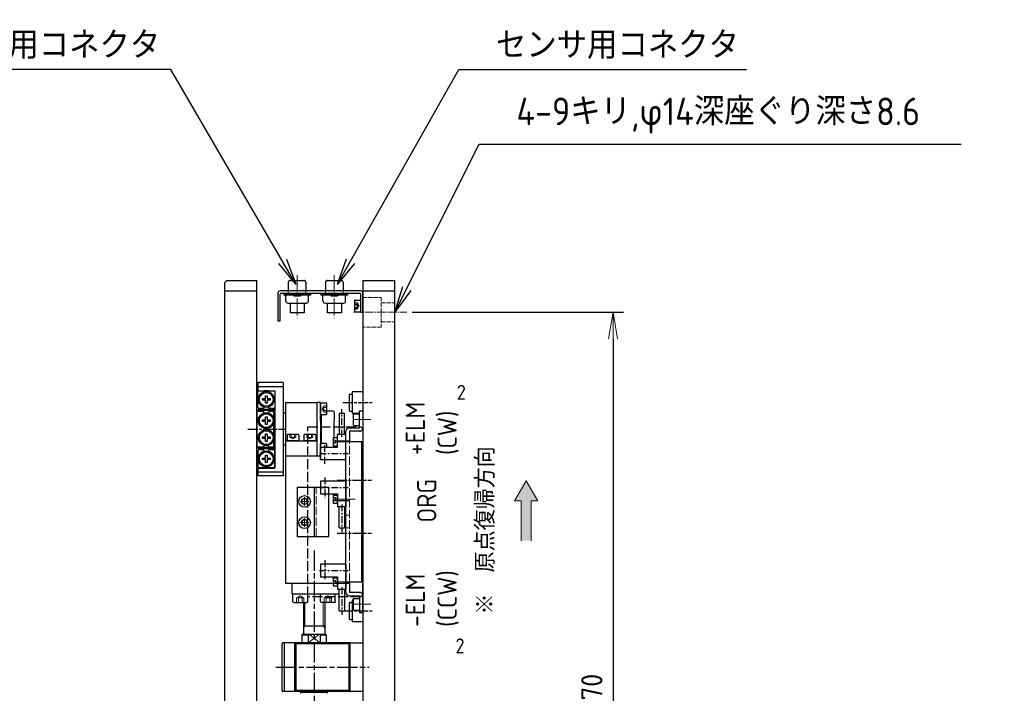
# Model space of a CAD drawing. Header units: millimetres. Extents: x 8836 to 10222, y 1969 to 2926.
# Tile 37 of 37: x 9759 to 10222, y 2493 to 2810. Entities that reach past the tile are written whole.
import ezdxf

# ---------------------------------------------------------------- set-up
doc = ezdxf.new("R2010")
doc.units = ezdxf.units.MM
doc.header["$LTSCALE"] = 0.8
for name, pattern in [('AM_ISO02W050', [7.5, 6, -1.5]), ('AM_ISO02W050x2', [3.75, 3, -0.75]), ('AM_ISO08W050', [18, 12, -1.5, 3, -1.5]), ('AM_ISO08W050x2', [9, 6, -0.75, 1.5, -0.75]), ('CENTER', [7, 4, -1, 1, -1]), ('GEN3', [6.25, 5, -1.25]), ('GEN7', [13.75, 10, -1.25, 1.25, -1.25])]:
    doc.linetypes.add(name, pattern=pattern)
doc.layers.get('0').update_dxf_attribs({"lineweight": 30})
for name, color, linetype, lineweight in [('3', 6, 'GEN3', 15), ('5', 3, 'Continuous', 15), ('6', 2, 'Continuous', 15), ('7', 4, 'GEN7', 15), ('AM_0', 7, 'Continuous', 30), ('AM_0N', 7, 'Continuous', 30), ('AM_3', 6, 'AM_ISO02W050', 25), ('AM_3N', 6, 'AM_ISO02W050', 25), ('AM_7', 4, 'AM_ISO08W050', 25)]:
    doc.layers.add(name, color=color, linetype=linetype, lineweight=lineweight)
doc.styles.get("Standard").update_dxf_attribs({"font": 'ISOCP.SHX', "bigfont": 'EXTFONT.SHX'})
doc.dimstyles.new('GEN-ISO', dxfattribs={"dimtxt": 3.2, "dimasz": 2.5, "dimexe": 1, "dimexo": 0.5, "dimgap": 1, "dimtad": 1, "dimdec": 3, "dimdsep": 46, "dimtxsty": 'STANDARD', "dimblk1": 'OPEN', "dimblk2": 'OPEN', "dimsah": 1, "dimcen": 0, "dimclrd": 256, "dimclre": 256, "dimclrt": 2, "dimadec": 0, "dimazin": 0, "dimtp": 0.1, "dimtm": 0.1, "dimtfac": 0.71, "dimtdec": 3, "dimtmove": 0, "dimatfit": 3, "dimldrblk": 'OPEN', "dimfxl": 1, "dimtzin": 0, "dimarcsym": 0})
doc.dimstyles.new('GEN-ISO$0', dxfattribs={"dimtxt": 3.2, "dimasz": 2.5, "dimexe": 1, "dimexo": 0.5, "dimgap": 1, "dimtad": 1, "dimdec": 3, "dimdsep": 46, "dimtxsty": 'STANDARD', "dimblk1": 'OPEN', "dimblk2": 'OPEN', "dimsah": 1, "dimcen": 0, "dimclrd": 256, "dimclre": 256, "dimclrt": 2, "dimadec": 0, "dimazin": 0, "dimtp": 0.1, "dimtm": 0.1, "dimtfac": 0.71, "dimtdec": 3, "dimtmove": 0, "dimatfit": 3, "dimldrblk": 'OPEN', "dimfxl": 1, "dimtzin": 0, "dimarcsym": 0})

# ---------------------------------------------------------------- blocks, each defined once
blk = doc.blocks.new('_OPEN')
at = {"color": 0, "linetype": 'ByBlock'}
for p, q in [((-1, 0.167), (0, 0)), ((0, 0), (-1, -0.167)), ((0, 0), (-1, 0))]:
    blk.add_line(p, q, dxfattribs=at)
blk = doc.blocks.new('*D338')
at = {"layer": '5', "lineweight": -2, "transparency": 16777216}
for p, q in [((9943.47, 2672.57), (10043.03, 2672.57)), ((10038.03, 2660.07), (10038.03, 2315.07)), ((9943.47, 2302.57), (10043.03, 2302.57))]:
    blk.add_line(p, q, dxfattribs=at)
at = {"layer": '5', "transparency": 16777216}
blk.add_solid([(10035.94, 2315.07), (10040.11, 2315.07), (10038.03, 2302.57)], dxfattribs=at)
at = {"layer": 'DEFPOINTS', "color": 0, "transparency": 16777216}
for p in [(9940.97, 2672.57), (9940.97, 2302.57), (10038.03, 2302.57)]:
    blk.add_point(p, dxfattribs=at)
at = {"layer": '5', "lineweight": -2, "transparency": 16777216, "xscale": 12.5, "yscale": 12.5, "zscale": 12.5, "rotation": 90}
blk.add_blockref('_OPEN', (10038.03, 2672.57), dxfattribs=at)
at = {"layer": '5', "color": 2, "transparency": 16777216, "insert": (10028.03, 2487.57), "char_height": 10, "attachment_point": 5, "rotation": 90}
blk.add_mtext('□370', dxfattribs=at)
blk = doc.blocks.new('A$C369014F4')
for p, q in [((0, 8), (0.5, 8.5)), ((0, 1), (0, 8)), ((0.5, 8.5), (7.8, 8.5)), ((2.25, 4.86), (3.64, 4.86)), ((2.25, 4.14), (2.25, 4.86)), ((3.64, 4.86), (3.64, 6.25)), ((3.64, 6.25), (4.36, 6.25)), ((4.36, 6.25), (4.36, 4.86)), ((4.36, 4.86), (5.75, 4.86)), ((5.75, 4.86), (5.75, 4.14)), ((8.3, 5.92), (7.67, 5.29)), ((7.8, 8.5), (8.3, 8)), ((8.3, 8), (8.3, 5.92)), ((8.7, 8.35), (8.7, 0.65)), ((8.7, 8.35), (9.3, 8.35)), ((9.3, 8.35), (9.3, 0.65)), ((9.9, 8), (9.7, 7.8)), ((9.7, 7.8), (9.7, 5.92)), ((10.33, 5.29), (9.7, 5.92)), ((12.65, 8), (9.9, 8)), ((12.25, 4.14), (12.25, 4.86)), ((12.25, 4.86), (13.64, 4.86)), ((13.64, 6.25), (14.36, 6.25)), ((13.64, 4.86), (13.64, 6.25)), ((14.36, 6.25), (14.36, 4.86)), ((14.36, 4.86), (15.75, 4.86)), ((20.66, 8), (15.34, 8)), ((15.75, 4.86), (15.75, 4.14)), ((20.25, 4.14), (20.25, 4.86)), ((20.25, 4.86), (21.64, 4.86)), ((21.64, 4.86), (21.64, 6.25)), ((21.64, 6.25), (22.36, 6.25)), ((22.36, 6.25), (22.36, 4.86)), ((22.36, 4.86), (23.75, 4.86)), ((26.1, 8), (23.35, 8)), ((23.75, 4.86), (23.75, 4.14)), ((25.67, 5.29), (26.3, 5.92)), ((26.3, 7.8), (26.1, 8)), ((26.3, 5.92), (26.3, 7.8)), ((26.7, 8.35), (26.7, 0.65)), ((26.7, 8.35), (27.3, 8.35)), ((27.3, 8.35), (27.3, 0.65)), ((28.2, 8.5), (27.7, 8)), ((27.7, 8), (27.7, 5.92)), ((27.7, 5.92), (28.33, 5.29)), ((35.5, 8.5), (28.2, 8.5)), ((30.25, 4.86), (31.64, 4.86)), ((30.25, 4.14), (30.25, 4.86)), ((31.64, 4.86), (31.64, 6.25)), ((31.64, 6.25), (32.36, 6.25)), ((32.36, 6.25), (32.36, 4.86)), ((32.36, 4.86), (33.75, 4.86)), ((33.75, 4.86), (33.75, 4.14)), ((36, 8), (35.5, 8.5)), ((36, 1), (36, 8)), ((0.5, 0.5), (0, 1)), ((7.8, 0.5), (0.5, 0.5)), ((3.64, 4.14), (2.25, 4.14)), ((3.64, 2.75), (3.64, 4.14)), ((4.36, 2.75), (3.64, 2.75)), ((5.75, 4.14), (4.36, 4.14)), ((4.36, 4.14), (4.36, 2.75)), ((7.67, 3.71), (8.3, 3.08)), ((8.3, 1), (7.8, 0.5)), ((8.3, 3.08), (8.3, 1)), ((9.3, 0.65), (8.7, 0.65)), ((10.33, 3.71), (9.7, 3.08)), ((9.7, 3.08), (9.7, 0.2)), ((9.7, 0.2), (9.9, 0)), ((13.64, 4.14), (12.25, 4.14)), ((13.64, 2.75), (13.64, 4.14)), ((14.36, 2.75), (13.64, 2.75)), ((14.36, 4.14), (14.36, 2.75)), ((15.75, 4.14), (14.36, 4.14)), ((21.64, 4.14), (20.25, 4.14)), ((21.64, 2.75), (21.64, 4.14)), ((22.36, 2.75), (21.64, 2.75)), ((23.75, 4.14), (22.36, 4.14)), ((22.36, 4.14), (22.36, 2.75)), ((26.3, 3.08), (25.67, 3.71)), ((26.1, 0), (26.3, 0.2)), ((26.3, 0.2), (26.3, 3.08)), ((27.3, 0.65), (26.7, 0.65)), ((28.33, 3.71), (27.7, 3.08)), ((27.7, 3.08), (27.7, 1)), ((27.7, 1), (28.2, 0.5)), ((28.2, 0.5), (35.5, 0.5)), ((31.64, 4.14), (30.25, 4.14)), ((31.64, 2.75), (31.64, 4.14)), ((32.36, 2.75), (31.64, 2.75)), ((32.36, 4.14), (32.36, 2.75)), ((33.75, 4.14), (32.36, 4.14)), ((35.5, 0.5), (36, 1)), ((9.9, 0), (26.1, 0))]:
    blk.add_line(p, q)
at = {"extrusion": (1, 0, 0)}
blk.add_line((0, 5.5), (0, 3.5), dxfattribs=at)
for centre, radius in [((4, 4.5), 3.75), ((4, 4.5), 3.25), ((14, 4.5), 3.75), ((14, 4.5), 3.25), ((22, 4.5), 3.75), ((22, 4.5), 3.25), ((32, 4.5), 3.75), ((32, 4.5), 3.25)]:
    blk.add_circle(centre, radius)
blk = doc.blocks.new('A$C2AEB134C')
for p, q in [((0, 6.6), (0, 0.4)), ((0.4, 7), (4, 7)), ((4, 7), (4, 0)), ((0.4, 0), (4, 0))]:
    blk.add_line(p, q)
at = {"extrusion": (0, 0, -1)}
for centre, start, end in [((-0.4, 6.6), 0, 90), ((-0.4, 0.4), 270, 0)]:
    blk.add_arc(centre, 0.4, start, end, dxfattribs=at)
at = {"layer": '3'}
for p, q in [((0, 5.23), (2, 5.23)), ((2, 5.23), (3, 3.5)), ((0, 4.37), (2, 4.37)), ((0, 2.63), (2, 2.63)), ((0, 1.77), (2, 1.77)), ((2, 1.77), (3, 3.5))]:
    blk.add_line(p, q, dxfattribs=at)
at = {"layer": '3', "extrusion": (0, 0, -1)}
for centre, radius, start, end in [((-1.44, 4.8), 0.705, 142.1211, 217.8789), ((0.45, 3.5), 2.6, 160.5288, 199.4712), ((-1.44, 2.2), 0.705, 142.1211, 217.8789)]:
    blk.add_arc(centre, radius, start, end, dxfattribs=at)
blk = doc.blocks.new('A$C13216723')
for p, q in [((0, 2.7), (0, 0)), ((5.5, 0), (0, 0)), ((5.2, 3), (0.3, 3)), ((5.5, 2.7), (5.5, 0))]:
    blk.add_line(p, q)
for centre, start, end in [((0.3, 2.7), 90, 180), ((5.2, 2.7), 0, 90)]:
    blk.add_arc(centre, 0.3, start, end)
at = {"layer": '3'}
for p, q in [((1.31, 3), (1.31, 1.7)), ((1.31, 1.7), (2.75, 0.87)), ((2.03, 3), (2.03, 1.7)), ((4.19, 1.7), (2.75, 0.87)), ((3.47, 3), (3.47, 1.7)), ((4.19, 3), (4.19, 1.7))]:
    blk.add_line(p, q, dxfattribs=at)
for centre, radius, start, end in [((1.67, 2.16), 0.588, 232.1211, 307.8789), ((2.75, 3.74), 2.17, 250.5288, 289.4712), ((3.83, 2.16), 0.588, 232.1211, 307.8789)]:
    blk.add_arc(centre, radius, start, end, dxfattribs=at)
blk = doc.blocks.new('A$C7657540D')
at = {"color": 4, "linetype": 'CENTER'}
for p, q in [((0, 11.33), (9.73, 11.33)), ((4.78, 13.81), (4.78, 0.25)), ((12.68, 3.33), (25.69, 3.33))]:
    blk.add_line(p, q, dxfattribs=at)
at = {"color": 7, "linetype": 'Continuous'}
for p, q in [((1.78, 1.33), (1.78, 13.33)), ((1.78, 13.33), (7.78, 13.33)), ((7.78, 13.33), (7.78, 5.33)), ((7.78, 5.33), (13.78, 5.33)), ((13.78, 1.33), (13.78, 5.33)), ((1.78, 1.33), (13.78, 1.33)), ((23.78, 4.58), (13.78, 4.58)), ((13.78, 2.08), (23.78, 2.08)), ((23.78, 4.58), (23.78, 2.08))]:
    blk.add_line(p, q, dxfattribs=at)
at = {"layer": 'AM_7'}
blk.add_line((10.78, 6.36), (10.78, 0), dxfattribs=at)
blk = doc.blocks.new('19012801')
for p, q in [((12399.19, 5084.25), (12395.49, 5084.25)), ((12395.49, 5072.25), (12395.49, 5084.25)), ((12397.34, 5084.25), (12397.34, 5072.25)), ((12399.19, 5084.25), (12399.19, 5076.45)), ((12435.49, 5084.25), (12435.49, 5076.45)), ((12439.49, 5084.25), (12435.49, 5084.25)), ((12437.49, 5084.25), (12437.49, 5072.25)), ((12439.49, 5072.25), (12439.49, 5084.25)), ((12435.29, 5076.25), (12399.39, 5076.25)), ((12293.99, 5041.05), (12293.99, 5072.45)), ((12293.99, 5071.75), (12316.99, 5071.75)), ((12294.29, 5072.75), (12316.69, 5072.75)), ((12316.99, 5041.05), (12316.99, 5072.45)), ((12404.99, 5071.25), (12344.99, 5071.25)), ((12344.99, 5071.25), (12344.99, 5049.31)), ((12439.49, 5072.25), (12395.49, 5072.25)), ((12404.99, 5071.25), (12404.99, 5054.75)), ((12409.99, 5071.25), (12409.99, 5072.25)), ((12411.99, 5071.25), (12411.99, 5056.25)), ((12424.99, 5071.25), (12424.99, 5072.25)), ((12429.99, 5071.25), (12429.99, 5056.25)), ((12293.99, 5066.75), (12316.99, 5066.75)), ((12293.99, 5066.75), (12294.49, 5066.25)), ((12310.49, 5066.75), (12316.99, 5066.75)), ((12316.99, 5066.75), (12316.49, 5066.25)), ((12339.99, 5068.25), (12339.99, 5046.48)), ((12344.99, 5068.25), (12339.99, 5068.25)), ((12293.19, 5064.25), (12293.49, 5063.95)), ((12293.49, 5051.55), (12293.49, 5063.95)), ((12293.79, 5063.5), (12293.49, 5063.2)), ((12293.79, 5063.5), (12293.79, 5052)), ((12293.79, 5063.5), (12293.99, 5063.5)), ((12294.49, 5041.25), (12294.49, 5066.25)), ((12294.49, 5066.25), (12316.49, 5066.25)), ((12310.49, 5066.25), (12316.49, 5066.25)), ((12316.49, 5041.25), (12316.49, 5066.25)), ((12320.69, 5063.5), (12316.99, 5063.5)), ((12320.69, 5063.5), (12320.99, 5063.2)), ((12320.69, 5063.5), (12320.69, 5060.59)), ((12320.99, 5063.2), (12320.99, 5052.3)), ((12335.99, 5062.75), (12320.99, 5062.75)), ((12324.99, 5062.75), (12324.99, 5052.75)), ((12366.99, 5065.75), (12366.99, 5050.75)), ((12389.99, 5065.75), (12366.99, 5065.75)), ((12372.24, 5062.97), (12373.49, 5063.69)), ((12372.24, 5061.53), (12372.24, 5062.97)), ((12373.49, 5063.69), (12374.74, 5062.97)), ((12374.74, 5061.53), (12374.74, 5062.97)), ((12382.24, 5062.97), (12383.49, 5063.69)), ((12382.24, 5061.53), (12382.24, 5062.97)), ((12383.49, 5063.69), (12384.74, 5062.97)), ((12384.74, 5061.53), (12384.74, 5062.97)), ((12389.99, 5050.75), (12389.99, 5065.75)), ((12320.69, 5060.59), (12316.99, 5060.59)), ((12316.99, 5060.59), (12316.99, 5054.91)), ((12320.69, 5060.59), (12320.99, 5060.29)), ((12389.99, 5057.75), (12366.99, 5057.75)), ((12373.49, 5060.81), (12372.24, 5061.53)), ((12373.49, 5060.81), (12374.74, 5061.53)), ((12383.49, 5060.81), (12382.24, 5061.53)), ((12383.49, 5060.81), (12384.74, 5061.53)), ((12320.69, 5054.91), (12316.99, 5054.91)), ((12320.69, 5054.91), (12320.99, 5055.21)), ((12320.69, 5054.91), (12320.69, 5052)), ((12335.99, 5052.75), (12320.99, 5052.75)), ((12335.99, 5048.15), (12335.99, 5054.35)), ((12336.39, 5054.75), (12339.99, 5054.75)), ((12409.09, 5054.75), (12403.09, 5054.75)), ((12404.99, 5056.25), (12429.99, 5056.25)), ((12404.99, 5056.25), (12429.99, 5056.25)), ((12429.99, 5054.75), (12404.99, 5054.75)), ((12405.24, 5054.75), (12410.74, 5054.75)), ((12410.74, 5052.05), (12410.74, 5054.75)), ((12410.74, 5054.25), (12410.99, 5054.25)), ((12411.29, 5054.75), (12410.99, 5054.45)), ((12410.99, 5054.25), (12410.99, 5054.45)), ((12410.99, 5054.25), (12423.99, 5054.25)), ((12411.29, 5056.25), (12421.49, 5056.25)), ((12411.29, 5056.25), (12423.69, 5056.25)), ((12423.69, 5054.75), (12411.29, 5054.75)), ((12421.49, 5054.75), (12423.69, 5054.75)), ((12423.99, 5054.45), (12423.69, 5054.75)), ((12423.99, 5054.25), (12423.99, 5054.45)), ((12424.24, 5054.25), (12423.99, 5054.25)), ((12429.99, 5054.75), (12429.99, 5056.25)), ((12293.49, 5051.55), (12293.19, 5051.25)), ((12293.79, 5052), (12293.49, 5052.3)), ((12293.79, 5052), (12293.99, 5052)), ((12320.69, 5052), (12316.99, 5052)), ((12320.99, 5052.3), (12320.69, 5052)), ((12336.39, 5047.75), (12339.99, 5047.75)), ((12343.69, 5048.55), (12343.69, 5046.75)), ((12347.29, 5048.75), (12343.89, 5048.75)), ((12347.49, 5048.55), (12347.49, 5046.75)), ((12366.99, 5050.75), (12389.99, 5050.75)), ((12382.69, 5048.55), (12382.69, 5046.75)), ((12386.29, 5048.75), (12382.89, 5048.75)), ((12386.49, 5048.55), (12386.49, 5046.75)), ((12409.09, 5051.75), (12410.44, 5051.75)), ((12409.69, 5048.55), (12409.69, 5046.75)), ((12413.29, 5048.75), (12409.89, 5048.75)), ((12413.49, 5048.55), (12413.49, 5046.75)), ((12413.49, 5048.25), (12421.49, 5048.25)), ((12425.69, 5048.25), (12421.49, 5048.25)), ((12425.99, 5048.55), (12425.69, 5048.25)), ((12425.99, 5048.55), (12425.99, 5051.75)), ((12343.69, 5046.75), (12347.49, 5046.75)), ((12382.69, 5046.75), (12386.49, 5046.75)), ((12409.69, 5046.75), (12413.49, 5046.75)), ((12293.99, 5034.75), (12293.99, 5040.75)), ((12293.99, 5040.75), (12316.99, 5040.75)), ((12294.08, 5040.84), (12294.49, 5041.25)), ((12294.29, 5040.75), (12316.69, 5040.75)), ((12294.49, 5041.25), (12316.49, 5041.25)), ((12308.49, 5041.25), (12316.49, 5041.25)), ((12308.49, 5040.75), (12316.69, 5040.75)), ((12308.49, 5040.75), (12316.99, 5040.75)), ((12316.9, 5040.84), (12316.49, 5041.25)), ((12316.99, 5040.75), (12316.99, 5034.75)), ((12316.99, 5040.75), (12316.99, 5034.75)), ((12336.99, 5039.75), (12326.99, 5039.75)), ((12326.99, 5039.75), (12326.99, 5034.75)), ((12327.99, 5040.85), (12327.99, 5039.75)), ((12335.59, 5041.25), (12328.39, 5041.25)), ((12332.34, 5039.05), (12332.34, 5036.35)), ((12337.54, 5039.35), (12332.64, 5039.35)), ((12335.99, 5040.85), (12335.99, 5039.75)), ((12336.99, 5039.35), (12336.99, 5039.75)), ((12337.84, 5039.05), (12337.84, 5036.35)), ((12419.24, 5039.05), (12419.24, 5038.97)), ((12419.24, 5038.97), (12419.24, 5036.35)), ((12424.44, 5039.35), (12419.54, 5039.35)), ((12424.74, 5039.05), (12424.74, 5036.35)), ((12434.99, 5039.75), (12424.99, 5039.75)), ((12424.99, 5039.75), (12424.99, 5036.35)), ((12425.99, 5040.85), (12425.99, 5039.75)), ((12433.59, 5041.25), (12426.39, 5041.25)), ((12433.99, 5040.85), (12433.99, 5039.75)), ((12434.99, 5034.75), (12434.99, 5039.75)), ((12313.49, 5034.75), (12293.99, 5034.75)), ((12316.99, 5034.75), (12293.99, 5034.75)), ((12313.49, 5034.75), (12293.99, 5034.75)), ((12316.99, 5034.75), (12293.99, 5034.75)), ((12336.99, 5034.75), (12326.99, 5034.75)), ((12336.99, 5034.75), (12344.99, 5034.75)), ((12354.49, 5035.25), (12354.49, 5035)), ((12354.49, 5035), (12355.99, 5035)), ((12355.99, 5035.25), (12405.99, 5035.25)), ((12355.99, 5035.25), (12404.99, 5035.25)), ((12355.99, 5035.25), (12355.99, 5034.75)), ((12405.99, 5034.75), (12355.99, 5034.75)), ((12383.04, 5034.75), (12379.04, 5034.75)), ((12405.99, 5035.25), (12405.99, 5034.75)), ((12407.49, 5035), (12405.99, 5035)), ((12420.99, 5034.75), (12412.99, 5034.75)), ((12434.99, 5034.75), (12424.99, 5034.75))]:
    blk.add_line(p, q)
for centre, radius in [((12373.49, 5062.25), 2.75), ((12373.49, 5062.25), 1.44), ((12383.49, 5062.25), 2.75), ((12383.49, 5062.25), 1.44)]:
    blk.add_circle(centre, radius)
for centre, radius, start, end in [((12399.39, 5076.45), 0.2, 180, 270), ((12435.29, 5076.45), 0.2, 270, 0), ((12294.29, 5072.45), 0.3, 90, 180), ((12316.69, 5072.45), 0.3, 0, 90), ((12343.89, 5048.55), 0.2, 90, 180), ((12347.29, 5048.55), 0.2, 0, 90), ((12382.89, 5048.55), 0.2, 90, 180), ((12386.29, 5048.55), 0.2, 0, 90), ((12409.14, 5052.05), 0.3, 260.4111, 270), ((12409.89, 5048.55), 0.2, 90, 180), ((12410.44, 5052.05), 0.3, 270, 0), ((12413.29, 5048.55), 0.2, 0, 90), ((12294.29, 5041.05), 0.3, 180, 270), ((12316.69, 5041.05), 0.3, 270, 0), ((12328.39, 5040.85), 0.4, 90, 180), ((12332.64, 5039.05), 0.3, 90, 180), ((12335.59, 5040.85), 0.4, 0, 90), ((12337.54, 5039.05), 0.3, 0, 90), ((12419.54, 5039.05), 0.3, 90, 180), ((12424.44, 5039.05), 0.3, 0, 90), ((12426.39, 5040.85), 0.4, 90, 180), ((12433.59, 5040.85), 0.4, 0, 90), ((12354.49, 5035.5), 0.5, 209.9974, 269.9982), ((12407.49, 5035.5), 0.5, 270.0018, 330.0026)]:
    blk.add_arc(centre, radius, start, end)
at = {"extrusion": (0, 0, -1)}
for centre, start, end in [((-12336.39, 5054.35), 0, 90), ((-12336.39, 5048.15), 270, 0)]:
    blk.add_arc(centre, 0.4, start, end, dxfattribs=at)
at = {"layer": '3'}
for p, q in [((12335.99, 5052.98), (12337.99, 5052.98)), ((12337.99, 5052.98), (12338.99, 5051.25)), ((12366.99, 5056.75), (12389.99, 5056.75)), ((12421.49, 5056.25), (12413.49, 5056.25)), ((12335.99, 5052.12), (12337.99, 5052.12)), ((12335.99, 5050.38), (12337.99, 5050.38)), ((12335.99, 5049.52), (12337.99, 5049.52)), ((12337.99, 5049.52), (12338.99, 5051.25)), ((12329.99, 5039.75), (12327.99, 5039.75)), ((12333.54, 5039.75), (12329.54, 5039.75)), ((12345.59, 5041.15), (12411.59, 5041.15)), ((12371.09, 5042.75), (12371.09, 5041.15)), ((12377.09, 5042.75), (12377.09, 5041.15)), ((12427.99, 5039.75), (12425.99, 5039.75)), ((12431.54, 5039.75), (12427.54, 5039.75))]:
    blk.add_line(p, q, dxfattribs=at)
at = {"layer": '3', "ltscale": 3}
for p, q in [((12344.82, 5048.75), (12344.82, 5047.75)), ((12344.84, 5047.75), (12345.59, 5047.32)), ((12345.59, 5048.75), (12345.59, 5047.75)), ((12346.34, 5047.75), (12345.59, 5047.32)), ((12346.34, 5048.75), (12346.34, 5047.75)), ((12383.82, 5048.75), (12383.82, 5047.75)), ((12383.84, 5047.75), (12384.59, 5047.32)), ((12384.59, 5048.75), (12384.59, 5047.75)), ((12385.34, 5047.75), (12384.59, 5047.32)), ((12385.34, 5048.75), (12385.34, 5047.75)), ((12410.82, 5048.75), (12410.82, 5047.75)), ((12410.84, 5047.75), (12411.59, 5047.32)), ((12411.59, 5048.75), (12411.59, 5047.75)), ((12412.34, 5047.75), (12411.59, 5047.32)), ((12412.34, 5048.75), (12412.34, 5047.75))]:
    blk.add_line(p, q, dxfattribs=at)
at = {"layer": '3', "extrusion": (0, 0, -1)}
for centre, radius, start, end in [((-12337.44, 5052.55), 0.705, 142.1211, 217.8789), ((-12335.54, 5051.25), 2.6, 160.5288, 199.4712), ((-12337.44, 5049.95), 0.705, 142.1211, 217.8789)]:
    blk.add_arc(centre, radius, start, end, dxfattribs=at)
at = {"layer": '3', "ltscale": 3}
for centre in [(12345.22, 5048.99), (12345.97, 5048.99), (12384.22, 5048.99), (12384.97, 5048.99), (12411.22, 5048.99), (12411.97, 5048.99)]:
    blk.add_arc(centre, 1.3, 253.2258, 286.7742, dxfattribs=at)
at = {"layer": '6'}
for p, q in [((12324.99, 5062.05), (12323.78, 5062.75)), ((12335.99, 5062.05), (12324.99, 5062.05)), ((12320.99, 5055.21), (12316.99, 5060.59)), ((12320.99, 5060.29), (12316.99, 5054.91)), ((12324.99, 5053.45), (12323.78, 5052.75)), ((12335.99, 5053.45), (12324.99, 5053.45))]:
    blk.add_line(p, q, dxfattribs=at)
at = {"layer": '7'}
for p, q in [((12375.49, 5062.25), (12371.49, 5062.25)), ((12371.49, 5062.25), (12375.49, 5062.25)), ((12373.49, 5064.25), (12373.49, 5060.25)), ((12373.49, 5064.25), (12373.49, 5060.25)), ((12385.49, 5062.25), (12381.49, 5062.25)), ((12381.49, 5062.25), (12385.49, 5062.25)), ((12383.49, 5064.25), (12383.49, 5060.25)), ((12383.49, 5064.25), (12383.49, 5060.25)), ((12345.59, 5046.41), (12345.59, 5037.69)), ((12384.59, 5046.41), (12384.59, 5037.69)), ((12411.59, 5046.41), (12411.59, 5037.69)), ((12335.09, 5031.03), (12335.09, 5039.7)), ((12421.99, 5031.03), (12421.99, 5039.7))]:
    blk.add_line(p, q, dxfattribs=at)
at = {"layer": 'AM_0'}
for p, q in [((12429.99, 5071.25), (12404.99, 5071.25)), ((12404.99, 5071.25), (12404.99, 5056.25)), ((12339.09, 5041.15), (12339.09, 5036.35)), ((12340.69, 5042.75), (12407.09, 5042.75)), ((12340.69, 5036.35), (12340.69, 5041.15)), ((12345.59, 5041.15), (12340.69, 5041.15)), ((12345.59, 5042.75), (12345.59, 5035.25)), ((12407.09, 5042.75), (12416.49, 5042.75)), ((12411.59, 5035.25), (12411.59, 5042.75)), ((12416.49, 5041.15), (12411.59, 5041.15)), ((12416.49, 5036.35), (12416.49, 5041.15)), ((12418.09, 5041.15), (12418.09, 5036.35)), ((12339.09, 5036.35), (12331.09, 5036.35)), ((12331.09, 5034.75), (12331.09, 5036.35)), ((12331.09, 5034.75), (12339.09, 5034.75)), ((12345.59, 5035.25), (12411.59, 5035.25)), ((12418.09, 5036.35), (12426.09, 5036.35)), ((12426.09, 5034.75), (12418.09, 5034.75)), ((12426.09, 5036.35), (12426.09, 5034.75))]:
    blk.add_line(p, q, dxfattribs=at)
for centre, start, end in [((12340.69, 5041.15), 90, 180), ((12416.49, 5041.15), 0, 90), ((12339.09, 5036.35), 270, 0), ((12418.09, 5036.35), 180, 270)]:
    blk.add_arc(centre, 1.6, start, end, dxfattribs=at)
at = {"layer": 'AM_3'}
for p, q in [((12338.59, 5035.75), (12338.59, 5060.75)), ((12338.59, 5060.75), (12418.59, 5060.75)), ((12418.59, 5060.75), (12418.59, 5035.75)), ((12339.59, 5034.75), (12338.59, 5035.75)), ((12417.59, 5034.75), (12339.59, 5034.75)), ((12418.59, 5035.75), (12417.59, 5034.75))]:
    blk.add_line(p, q, dxfattribs=at)
at = {"layer": 'AM_7', "linetype": 'AM_ISO08W050x2'}
for p, q in [((12417.49, 5088.96), (12417.49, 5071.11)), ((12331.99, 5044.25), (12331.99, 5030.03)), ((12368.49, 5046.91), (12368.49, 5030.74)), ((12393.49, 5046.91), (12393.49, 5030.74)), ((12429.99, 5044.25), (12429.99, 5030.03))]:
    blk.add_line(p, q, dxfattribs=at)
at = {"layer": 'AM_7'}
for p, q in [((12305.49, 5075.75), (12305.49, 5031.75)), ((12360.46, 5057.75), (12184.17, 5057.75))]:
    blk.add_line(p, q, dxfattribs=at)
for name, p, rotation in [('A$C369014F4', (12435.49, 5084.75), 180), ('A$C13216723', (12411.99, 5070.5), 270), ('A$C13216723', (12411.99, 5062.5), 270), ('A$C13216723', (12429.74, 5054.75), 180)]:
    blk.add_blockref(name, p, dxfattribs=dict(rotation=rotation))
blk.add_blockref('A$C2AEB134C', (12335.99, 5060.75))
at = {"layer": 'AM_0', "xscale": -1}
for p in [(12355.77, 5041.42), (12394.77, 5041.42)]:
    blk.add_blockref('A$C7657540D', p, dxfattribs=at)
at = {"layer": 'AM_0'}
blk.add_blockref('A$C7657540D', (12401.21, 5041.42), dxfattribs=at)

msp = doc.modelspace()

# ---------------------------------------------------------------- hatches: boundary and pattern name
at = {"layer": '6'}
msp.add_hatch(color=256, dxfattribs=at).paths.add_polyline_path([(9991.6533, 2583.758), (9997.1133, 2593.215), (10002.5733, 2583.758), (9999.4533, 2583.758), (9999.4533, 2565.038), (9994.7733, 2565.038), (9994.7733, 2583.758)])

# ---------------------------------------------------------------- linework, layer by layer
for p, q in [((9855.2931, 2686.5676), (9856.2931, 2687.5676)), ((9855.2931, 2288.5676), (9855.2931, 2686.5676)), ((9856.2931, 2687.5676), (9870.2931, 2687.5676)), ((9870.2931, 2287.5676), (9870.2931, 2687.5676)), ((9885.1231, 2686.5676), (9885.1231, 2682.5676)), ((9886.1231, 2687.5676), (9892.4631, 2687.5676)), ((9893.4631, 2686.5676), (9893.4631, 2682.5676)), ((9902.6231, 2686.5676), (9902.6231, 2682.5676)), ((9903.6231, 2687.5676), (9909.9631, 2687.5676)), ((9910.9631, 2686.5676), (9910.9631, 2682.5676)), ((9920.2931, 2687.5676), (9920.2931, 2287.5676)), ((9920.2931, 2687.5676), (9935.2931, 2687.5676)), ((9935.2931, 2287.5676), (9935.2931, 2687.5676)), ((9855.2931, 2682.5676), (9870.2931, 2682.5676)), ((9919.2931, 2672.5676), (9919.2931, 2681.0676)), ((9920.2931, 2682.5676), (9935.2931, 2682.5676)), ((9920.2931, 2672.5676), (9920.2931, 2681.5676)), ((9919.2931, 2672.5676), (9920.2931, 2672.5676)), ((9880.2931, 2668.5676), (9881.2931, 2668.5676))]:
    msp.add_line(p, q)
for centre, radius, start, end in [((9886.1231, 2686.5676), 1, 90, 180), ((9892.4631, 2686.5676), 1, 0, 90), ((9903.6231, 2686.5676), 1, 90, 180), ((9909.9631, 2686.5676), 1, 0, 90), ((9918.7931, 2681.0676), 0.5, 0, 90)]:
    msp.add_arc(centre, radius, start, end)
at = {"layer": '3'}
for p, q in [((9885.1231, 2682.5676), (9885.1231, 2681.5676)), ((9893.4631, 2682.5676), (9893.4631, 2681.5676)), ((9902.6231, 2682.5676), (9902.6231, 2681.5676)), ((9910.9631, 2682.5676), (9910.9631, 2681.5676))]:
    msp.add_line(p, q, dxfattribs=at)
at = {"layer": '3', "ltscale": 0.5}
for p, q in [((9920.2931, 2679.5676), (9928.8931, 2679.5676)), ((9928.8931, 2679.5676), (9928.8931, 2665.5676)), ((9928.8931, 2677.0676), (9935.2931, 2677.0676)), ((9928.8931, 2665.5676), (9920.2931, 2665.5676)), ((9928.8931, 2668.0676), (9935.2931, 2668.0676))]:
    msp.add_line(p, q, dxfattribs=at)
at = {"layer": '6'}
for p, q in [((9991.6533, 2583.758), (9997.1133, 2593.215)), ((10002.5733, 2583.758), (9997.1133, 2593.215)), ((9994.7733, 2583.758), (9991.6533, 2583.758)), ((9994.7733, 2565.038), (9994.7733, 2583.758)), ((9999.4533, 2565.038), (9999.4533, 2583.758)), ((9999.4533, 2583.758), (10002.5733, 2583.758))]:
    msp.add_line(p, q, dxfattribs=at)
at = {"layer": '7'}
for p, q in [((9889.2931, 2689.971), (9889.2931, 2669.7814)), ((9906.7931, 2689.971), (9906.7931, 2669.7814))]:
    msp.add_line(p, q, dxfattribs=at)
at = {"layer": '7', "ltscale": 0.5}
msp.add_line((9915.8331, 2672.5676), (9940.9686, 2672.5676), dxfattribs=at)
at = {"layer": 'AM_0'}
for p, q in [((9880.2931, 2681.5676), (9880.2931, 2668.5676)), ((9919.2931, 2682.5676), (9881.2931, 2682.5676)), ((9881.2931, 2668.5676), (9881.2931, 2681.0676)), ((9881.7931, 2681.5676), (9889.2931, 2681.5676)), ((9882.9931, 2681.5676), (9882.9931, 2680.6038)), ((9882.9931, 2681.0857), (9889.2931, 2681.0857)), ((9889.2931, 2680.6038), (9882.9931, 2680.6038)), ((9883.9431, 2677.8676), (9883.9431, 2680.6038)), ((9887.7346, 2680.6038), (9887.7346, 2680.3676)), ((9887.7346, 2680.3676), (9889.2931, 2680.3676)), ((9889.2931, 2681.5676), (9918.7931, 2681.5676)), ((9889.2931, 2681.0857), (9895.5931, 2681.0857)), ((9895.5931, 2680.6038), (9889.2931, 2680.6038)), ((9889.2931, 2680.3676), (9890.8515, 2680.3676)), ((9890.8515, 2680.6038), (9890.8515, 2680.3676)), ((9894.6431, 2677.8676), (9894.6431, 2680.6038)), ((9895.5931, 2681.5676), (9895.5931, 2680.6038)), ((9900.4931, 2681.5676), (9900.4931, 2680.6038)), ((9900.4931, 2681.0857), (9906.7931, 2681.0857)), ((9906.7931, 2680.6038), (9900.4931, 2680.6038)), ((9901.4431, 2677.8676), (9901.4431, 2680.6038)), ((9905.2346, 2680.6038), (9905.2346, 2680.3676)), ((9905.2346, 2680.3676), (9906.7931, 2680.3676)), ((9906.7931, 2681.0857), (9913.0931, 2681.0857)), ((9913.0931, 2680.6038), (9906.7931, 2680.6038)), ((9906.7931, 2680.3676), (9908.3515, 2680.3676)), ((9908.3515, 2680.6038), (9908.3515, 2680.3676)), ((9912.1431, 2677.8676), (9912.1431, 2680.6038)), ((9913.0931, 2681.5676), (9913.0931, 2680.6038)), ((9884.9431, 2676.8676), (9889.2931, 2676.8676)), ((9885.9556, 2676.8676), (9885.9556, 2672.2538)), ((9889.2931, 2676.8676), (9893.6431, 2676.8676)), ((9892.6305, 2676.8676), (9892.6305, 2672.2538)), ((9902.4431, 2676.8676), (9906.7931, 2676.8676)), ((9903.4556, 2676.8676), (9903.4556, 2672.2538)), ((9906.7931, 2676.8676), (9911.1431, 2676.8676)), ((9910.1305, 2676.8676), (9910.1305, 2672.2538)), ((9889.2931, 2672.2538), (9885.9556, 2672.2538)), ((9892.6305, 2672.2538), (9889.2931, 2672.2538)), ((9906.7931, 2672.2538), (9903.4556, 2672.2538)), ((9910.1305, 2672.2538), (9906.7931, 2672.2538))]:
    msp.add_line(p, q, dxfattribs=at)
for centre, radius, start, end in [((9881.2931, 2681.5676), 1, 90, 180), ((9881.7931, 2681.0676), 0.5, 90, 180), ((9919.2931, 2681.5676), 1, 0, 90), ((9884.9431, 2677.8676), 1, 180, 270), ((9893.6431, 2677.8676), 1, 270, 0), ((9902.4431, 2677.8676), 1, 180, 270), ((9911.1431, 2677.8676), 1, 270, 0)]:
    msp.add_arc(centre, radius, start, end, dxfattribs=at)
at = {"layer": 'AM_0N'}
for p, q in [((9916.2931, 2678.0176), (9916.2931, 2673.1176)), ((9916.5931, 2678.3176), (9919.2931, 2678.3176)), ((9916.5931, 2672.8176), (9919.2931, 2672.8176))]:
    msp.add_line(p, q, dxfattribs=at)
for centre, start, end in [((9916.5931, 2678.0176), 90, 180), ((9916.5931, 2673.1176), 180, 270)]:
    msp.add_arc(centre, 0.3, start, end, dxfattribs=at)
at = {"layer": 'AM_3N', "linetype": 'AM_ISO02W050x2'}
for p, q in [((9916.2931, 2677.0113), (9917.5931, 2677.0113)), ((9916.2931, 2676.2894), (9917.5931, 2676.2894)), ((9916.2931, 2674.8457), (9917.5931, 2674.8457)), ((9917.5931, 2677.0113), (9918.4266, 2675.5676)), ((9917.5931, 2674.1238), (9918.4266, 2675.5676)), ((9916.2931, 2674.1238), (9917.5931, 2674.1238))]:
    msp.add_line(p, q, dxfattribs=at)
for centre, radius, start, end in [((9917.1291, 2676.6504), 0.5879, 322.121121, 37.878879), ((9915.5513, 2675.5676), 2.1656, 340.528779, 19.471221), ((9917.1291, 2674.4848), 0.5879, 322.121121, 37.878879)]:
    msp.add_arc(centre, radius, start, end, dxfattribs=at)

# ---------------------------------------------------------------- block references
at = {"layer": 'AM_0', "rotation": 90}
msp.add_blockref('19012801', (14955.0436, -9799.925), dxfattribs=at)

# ---------------------------------------------------------------- texts
at = {"color": 2}
for p in [(9964.4546, 2631.3659), (9963.8265, 2512.0904)]:
    msp.add_text('2', height=7, dxfattribs=at).set_placement(p)
at = {"layer": '5', "color": 2, "char_height": 13}
for s, insert, attachment_point in [('モータ用コネクタ', (9824.8424, 2791.7278), 9), ('センサ用コネクタ', (9982.9151, 2791.7278), 7), ('4-9キリ,φ14深座ぐり深さ8.6', (9992.5503, 2756.6551), 7)]:
    msp.add_mtext(s, dxfattribs=dict(at, insert=insert, attachment_point=attachment_point))
at = {"layer": '6'}
for s, p in [('※\u3000原点復帰方向', (9982.3294, 2530.3222)), ('ORG', (9954.8402, 2573.584))]:
    msp.add_text(s, height=9, rotation=90, dxfattribs=at).set_placement(p)
at = {"layer": '6', "char_height": 9, "width": 36.763029, "attachment_point": 1, "rotation": 90}
for s, insert in [('+ELM\\P(CW)', (9940.4345, 2605.4058)), ('-ELM\\P(CCW)', (9940.4345, 2524.5271))]:
    msp.add_mtext(s, dxfattribs=dict(at, insert=insert))

# ---------------------------------------------------------------- dimensions: what is measured, and where the dimension line sits
at = {"layer": '5'}
dim = msp.add_linear_dim(base=(10038.0262, 2302.5676), p1=(9940.9686, 2672.5676), p2=(9940.9686, 2302.5676), angle=90, text='□<>', dimstyle='GEN-ISO$0', override={"dimscale": 5, "dimtxt": 2, "dimtm": 0, "dimarcsym": 1}, dxfattribs=at)
dim.commit()
dim.dimension.update_dxf_attribs({"geometry": '*D338', "text_midpoint": (10028.0262, 2487.5676)})

# ---------------------------------------------------------------- leaders
at = {"layer": '5', "annotation_type": 0, "has_hookline": 1}
for points, hookline_direction, text_width in [([(9888.7548, 2685.7254), (9829.8424, 2786.7278), (9817.3424, 2786.7278)], 1, 117.8667), ([(9908.2776, 2685.7254), (9965.4151, 2786.7278), (9977.9151, 2786.7278)], 0, 117.8667), ([(9935.2931, 2672.5676), (9975.0503, 2751.6551), (9987.5503, 2751.6551)], 0, 209.3403)]:
    msp.add_leader(points, dimstyle='GEN-ISO', override={"dimscale": 5, "dimexo": 1, "dimgap": 1, "dimtad": 1, "dimtm": 0, "dimarcsym": 1}, dxfattribs=dict(at, hookline_direction=hookline_direction, text_width=text_width))

doc.saveas('drawing.dxf')
